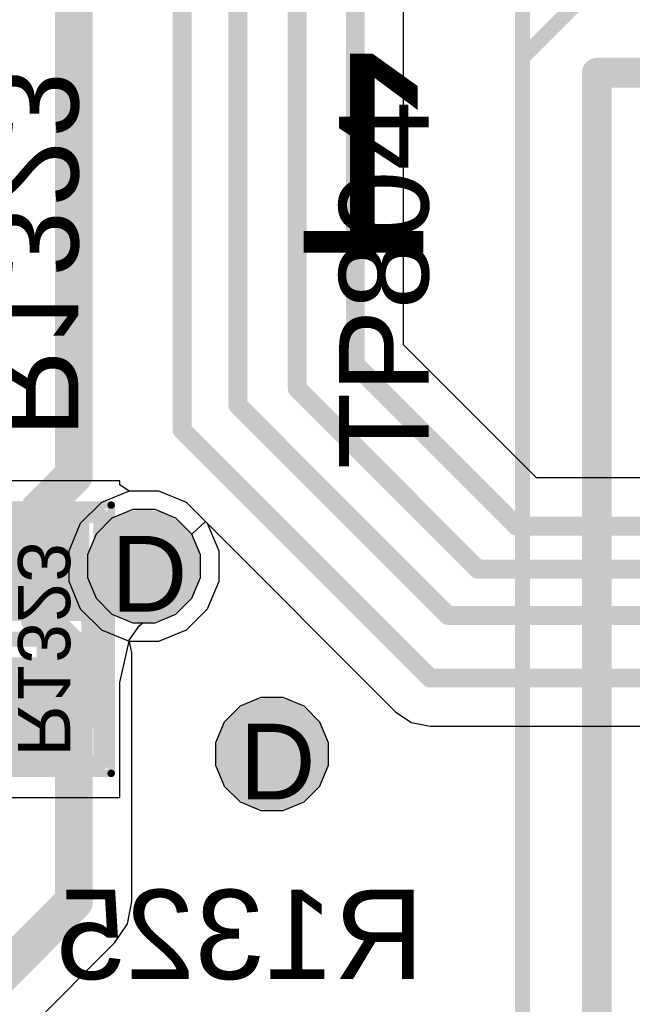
# Model space of a CAD drawing. Header units: inches. Extents: x -6 to 11.2, y -2.2 to 8.3.
# Tile 240 of 256: x 4.121 to 4.283, y 0.242 to 0.502. Entities that reach past the tile are written whole.
import ezdxf

# ---------------------------------------------------------------- set-up
doc = ezdxf.new("R2010")
doc.units = ezdxf.units.IN
doc.header["$MEASUREMENT"] = 0
for name, color, linetype in [('Board Layer Stack Bottom Overlay', 54, 'Continuous'), ('Board Layer Stack Bottom Solder', 6, 'Continuous'), ('Bottom Comp Body -Top13)-Comp Body -Bot14)', 56, 'Continuous'), ('Bottom Comp Outline -Top11)-Comp Outline -Bot12)', 56, 'Continuous'), ('Bottom Courtyard -Top15)-Courtyard -Bot16)', 56, 'Continuous'), ('Bottom Paste', 16, 'Continuous'), ('Dimension', 6, 'Continuous'), ('Drill Drawing', 1, 'Continuous'), ('Layer  6- Inner', 156, 'Continuous'), ('Layer 1- Top', 1, 'Continuous'), ('Layer 2- GND', 16, 'Continuous'), ('Layer 3- Inner', 16, 'Continuous'), ('Layer 4- Inner', 76, 'Continuous'), ('Layer 5- Inner', 90, 'Continuous'), ('Layer 7- PWR', 76, 'Continuous'), ('Layer 8- Bottom', 5, 'Continuous'), ('Top Overlay', 2, 'Continuous'), ('Via Holes', 16, 'Continuous')]:
    doc.layers.add(name, color=color, linetype=linetype)
doc.styles.add('Arial', font='txt', dxfattribs={"height": 0.2})

# ---------------------------------------------------------------- blocks, each defined once
blk = doc.blocks.new('SWT_CTS_21904_B_191')
at = {"layer": 'Board Layer Stack Bottom Overlay'}
for points in [[(-0.21654, 0.19291, 0.00787, 0.00787, 0), (-0.19685, 0.19291, 0.00787, 0.00787, 0)], [(-0.21654, -0.19291, 0.00787, 0.00787, 0), (-0.21654, 0.19291, 0.00787, 0.00787, 0)]]:
    blk.add_lwpolyline(points, format="xyseb", dxfattribs=at)
blk.add_lwpolyline([(-0.2185, 0.19291, 0.00394, 0.00394, 1), (-0.21457, 0.19291, 0.00394, 0.00394, 1)], format="xyseb", close=True, dxfattribs=at)
blk.add_lwpolyline([(-0.2185, 0.19291, 0.00394, 0.00394, 1), (-0.21457, 0.19291, 0.00394, 0.00394, 1)], format="xyseb", close=True, dxfattribs=at)
at = {"layer": 'Bottom Comp Outline -Top11)-Comp Outline -Bot12)'}
blk.add_lwpolyline([(-0.23622, -0.23622, 0.00394, 0.00394, 0), (-0.23622, 0.23622, 0.00394, 0.00394, 0)], format="xyseb", dxfattribs=at)
at = {"layer": 'Dimension'}
for points in [[(-0.23622, 0.19685, 0.00394, 0.00394, 0), (-0.19685, 0.23622, 0.00394, 0.00394, 0)], [(-0.23622, -0.23622, 0.00394, 0.00394, 0), (-0.23622, 0.19685, 0.00394, 0.00394, 0)]]:
    blk.add_lwpolyline(points, format="xyseb", dxfattribs=at)
blk.add_lwpolyline([(-0.2372, 0.19685, 0.00197, 0.00197, 1), (-0.23524, 0.19685, 0.00197, 0.00197, 1)], format="xyseb", close=True, dxfattribs=at)
blk.add_lwpolyline([(-0.2372, 0.19685, 0.00197, 0.00197, 1), (-0.23524, 0.19685, 0.00197, 0.00197, 1)], format="xyseb", close=True, dxfattribs=at)
blk = doc.blocks.new('L15002_035_B_208')
at = {"layer": 'Board Layer Stack Bottom Solder'}
for points in [[(-0.03376, 0.01197), (-0.00482, 0.01197), (-0.00482, -0.01197), (-0.03376, -0.01197)], [(0.00482, 0.01197), (0.03376, 0.01197), (0.03376, -0.01197), (0.00482, -0.01197)]]:
    blk.add_hatch(color=6, dxfattribs=at).paths.add_polyline_path(points)
at = {"layer": 'Bottom Paste'}
for points in [[(-0.03179, 0.01), (-0.00679, 0.01), (-0.00679, -0.01), (-0.03179, -0.01)], [(0.00679, 0.01), (0.03179, 0.01), (0.03179, -0.01), (0.00679, -0.01)]]:
    blk.add_hatch(color=16, dxfattribs=at).paths.add_polyline_path(points)
at = {"layer": 'Layer 8- Bottom'}
for points in [[(-0.03179, 0.01), (-0.00679, 0.01), (-0.00679, -0.01), (-0.03179, -0.01)], [(0.00679, 0.01), (0.03179, 0.01), (0.03179, -0.01), (0.00679, -0.01)]]:
    blk.add_hatch(color=7, dxfattribs=at).paths.add_polyline_path(points)
at = {"layer": 'Board Layer Stack Bottom Overlay'}
for points in [[(-0.0187, 0.01614, 0.00394, 0.00394, 0), (0.01988, 0.01614, 0.00394, 0.00394, 0)], [(-0.0187, -0.01614, 0.00394, 0.00394, 0), (0.01988, -0.01614, 0.00394, 0.00394, 0)]]:
    blk.add_lwpolyline(points, format="xyseb", dxfattribs=at)
for points in [[(-0.01969, 0.01614, 0.00197, 0.00197, 1), (-0.01772, 0.01614, 0.00197, 0.00197, 1)], [(0.0189, 0.01614, 0.00197, 0.00197, 1), (0.02087, 0.01614, 0.00197, 0.00197, 1)], [(-0.01969, -0.01614, 0.00197, 0.00197, 1), (-0.01772, -0.01614, 0.00197, 0.00197, 1)], [(0.0189, -0.01614, 0.00197, 0.00197, 1), (0.02087, -0.01614, 0.00197, 0.00197, 1)]]:
    blk.add_lwpolyline(points, format="xyseb", close=True, dxfattribs=at)
at = {"layer": 'Bottom Comp Body -Top13)-Comp Body -Bot14)'}
for points in [[(-0.02165, 0.01181, 0.00394, 0.00394, 0), (0.02165, 0.01181, 0.00394, 0.00394, 0)], [(-0.02165, 0.01181, 0.00394, 0.00394, 0), (-0.02165, -0.01181, 0.00394, 0.00394, 0)], [(0.02165, 0.01181, 0.00394, 0.00394, 0), (0.02165, -0.01181, 0.00394, 0.00394, 0)], [(-0.02165, -0.01181, 0.00394, 0.00394, 0), (0.02165, -0.01181, 0.00394, 0.00394, 0)]]:
    blk.add_lwpolyline(points, format="xyseb", dxfattribs=at)
for points in [[(-0.02264, 0.01181, 0.00197, 0.00197, 1), (-0.02067, 0.01181, 0.00197, 0.00197, 1)], [(-0.02264, 0.01181, 0.00197, 0.00197, 1), (-0.02067, 0.01181, 0.00197, 0.00197, 1)], [(0.02067, 0.01181, 0.00197, 0.00197, 1), (0.02264, 0.01181, 0.00197, 0.00197, 1)], [(0.02067, 0.01181, 0.00197, 0.00197, 1), (0.02264, 0.01181, 0.00197, 0.00197, 1)], [(-0.02264, -0.01181, 0.00197, 0.00197, 1), (-0.02067, -0.01181, 0.00197, 0.00197, 1)], [(-0.02264, -0.01181, 0.00197, 0.00197, 1), (-0.02067, -0.01181, 0.00197, 0.00197, 1)], [(0.02067, -0.01181, 0.00197, 0.00197, 1), (0.02264, -0.01181, 0.00197, 0.00197, 1)], [(0.02067, -0.01181, 0.00197, 0.00197, 1), (0.02264, -0.01181, 0.00197, 0.00197, 1)]]:
    blk.add_lwpolyline(points, format="xyseb", close=True, dxfattribs=at)
at = {"layer": 'Bottom Comp Outline -Top11)-Comp Outline -Bot12)'}
for points in [[(-0.03268, 0.01496, 0.00394, 0.00394, 0), (0.03268, 0.01496, 0.00394, 0.00394, 0)], [(-0.03268, 0.01496, 0.00394, 0.00394, 0), (-0.03268, -0.01496, 0.00394, 0.00394, 0)], [(0.03268, 0.01496, 0.00394, 0.00394, 0), (0.03268, -0.01496, 0.00394, 0.00394, 0)], [(-0.03268, -0.01496, 0.00394, 0.00394, 0), (0.03268, -0.01496, 0.00394, 0.00394, 0)]]:
    blk.add_lwpolyline(points, format="xyseb", dxfattribs=at)
for points in [[(-0.03366, 0.01496, 0.00197, 0.00197, 1), (-0.03169, 0.01496, 0.00197, 0.00197, 1)], [(-0.03366, 0.01496, 0.00197, 0.00197, 1), (-0.03169, 0.01496, 0.00197, 0.00197, 1)], [(0.03169, 0.01496, 0.00197, 0.00197, 1), (0.03366, 0.01496, 0.00197, 0.00197, 1)], [(0.03169, 0.01496, 0.00197, 0.00197, 1), (0.03366, 0.01496, 0.00197, 0.00197, 1)], [(-0.03366, -0.01496, 0.00197, 0.00197, 1), (-0.03169, -0.01496, 0.00197, 0.00197, 1)], [(-0.03366, -0.01496, 0.00197, 0.00197, 1), (-0.03169, -0.01496, 0.00197, 0.00197, 1)], [(0.03169, -0.01496, 0.00197, 0.00197, 1), (0.03366, -0.01496, 0.00197, 0.00197, 1)], [(0.03169, -0.01496, 0.00197, 0.00197, 1), (0.03366, -0.01496, 0.00197, 0.00197, 1)]]:
    blk.add_lwpolyline(points, format="xyseb", close=True, dxfattribs=at)
at = {"layer": 'Bottom Courtyard -Top15)-Courtyard -Bot16)'}
for points in [[(-0.03543, 0.01772, 0.00197, 0.00197, 0), (-0.03543, -0.01772, 0.00197, 0.00197, 0)], [(-0.03543, 0.01772, 0.00197, 0.00197, 0), (0.03543, 0.01772, 0.00197, 0.00197, 0)], [(0.03543, 0.01772, 0.00197, 0.00197, 0), (0.03543, -0.01772, 0.00197, 0.00197, 0)], [(0, 0.01181, 0.00394, 0.00394, 0), (0, -0.01181, 0.00394, 0.00394, 0)], [(-0.01181, 0, 0.00394, 0.00394, 0), (0.01181, 0, 0.00394, 0.00394, 0)], [(-0.03543, -0.01772, 0.00197, 0.00197, 0), (0.03543, -0.01772, 0.00197, 0.00197, 0)]]:
    blk.add_lwpolyline(points, format="xyseb", dxfattribs=at)
for points in [[(-0.03593, 0.01772, 0.000984, 0.000984, 1), (-0.03494, 0.01772, 0.000984, 0.000984, 1)], [(-0.03593, 0.01772, 0.000984, 0.000984, 1), (-0.03494, 0.01772, 0.000984, 0.000984, 1)], [(0.03494, 0.01772, 0.000984, 0.000984, 1), (0.03593, 0.01772, 0.000984, 0.000984, 1)], [(0.03494, 0.01772, 0.000984, 0.000984, 1), (0.03593, 0.01772, 0.000984, 0.000984, 1)], [(-0.00098, 0.01181, 0.00197, 0.00197, 1), (0.00098, 0.01181, 0.00197, 0.00197, 1)], [(-0.0128, 0, 0.00197, 0.00197, 1), (-0.01083, 0, 0.00197, 0.00197, 1)], [(0.01083, 0, 0.00197, 0.00197, 1), (0.0128, 0, 0.00197, 0.00197, 1)], [(-0.00098, -0.01181, 0.00197, 0.00197, 1), (0.00098, -0.01181, 0.00197, 0.00197, 1)], [(-0.03593, -0.01772, 0.000984, 0.000984, 1), (-0.03494, -0.01772, 0.000984, 0.000984, 1)], [(-0.03593, -0.01772, 0.000984, 0.000984, 1), (-0.03494, -0.01772, 0.000984, 0.000984, 1)], [(0.03494, -0.01772, 0.000984, 0.000984, 1), (0.03593, -0.01772, 0.000984, 0.000984, 1)], [(0.03494, -0.01772, 0.000984, 0.000984, 1), (0.03593, -0.01772, 0.000984, 0.000984, 1)]]:
    blk.add_lwpolyline(points, format="xyseb", close=True, dxfattribs=at)
at = {"layer": 'Bottom Comp Outline -Top11)-Comp Outline -Bot12)', "style": 'Arial', "text_generation_flag": 2}
blk.add_text('R1323', height=0.01378, rotation=180, dxfattribs=at).set_placement((-0.03099, 0.00689))

msp = doc.modelspace()

# ---------------------------------------------------------------- hatches: boundary and pattern name
at = {"layer": 'Layer 1- Top'}
h = msp.add_hatch(color=7, dxfattribs=at)
edge = h.paths.add_edge_path()
edge.add_arc((4.15394, 0.35787), 0.00984, 0, 360)
h = msp.add_hatch(color=7, dxfattribs=at)
edge = h.paths.add_edge_path()
edge.add_arc((4.1878, 0.30827), 0.00984, 0, 360)
at = {"layer": 'Layer 2- GND'}
h = msp.add_hatch(color=7, dxfattribs=at)
edge = h.paths.add_edge_path()
edge.add_arc((4.15394, 0.35787), 0.01492, 0, 360)
at = {"layer": 'Layer 3- Inner'}
h = msp.add_hatch(color=7, dxfattribs=at)
edge = h.paths.add_edge_path()
edge.add_arc((4.1878, 0.30827), 0.00984, 0, 360)
at = {"layer": 'Layer 4- Inner'}
h = msp.add_hatch(color=7, dxfattribs=at)
edge = h.paths.add_edge_path()
edge.add_arc((4.15394, 0.35787), 0.00984, 0, 360)
at = {"layer": 'Layer 5- Inner'}
h = msp.add_hatch(color=7, dxfattribs=at)
edge = h.paths.add_edge_path()
edge.add_arc((4.1878, 0.30827), 0.00984, 0, 360)
at = {"layer": 'Layer 7- PWR'}
h = msp.add_hatch(color=7, dxfattribs=at)
edge = h.paths.add_edge_path()
edge.add_arc((4.15394, 0.35787), 0.01492, 0, 360)
h = msp.add_hatch(color=7, dxfattribs=at)
edge = h.paths.add_edge_path()
edge.add_arc((4.1878, 0.30827), 0.01492, 0, 360)
at = {"layer": 'Layer 8- Bottom'}
h = msp.add_hatch(color=7, dxfattribs=at)
edge = h.paths.add_edge_path()
edge.add_arc((4.15394, 0.35787), 0.00984, 0, 360)
h = msp.add_hatch(color=7, dxfattribs=at)
edge = h.paths.add_edge_path()
edge.add_arc((4.1878, 0.30827), 0.00984, 0, 360)
at = {"layer": 'Via Holes'}
h = msp.add_hatch(color=7, dxfattribs=at)
edge = h.paths.add_edge_path()
edge.add_arc((4.15394, 0.35787), 0.00492, 0, 360)
h = msp.add_hatch(color=7, dxfattribs=at)
edge = h.paths.add_edge_path()
edge.add_arc((4.1878, 0.30827), 0.00492, 0, 360)

# ---------------------------------------------------------------- linework, layer by layer
at = {"layer": 'Layer  6- Inner'}
for p, q in [((4.15097, 0.3728), (4.14548, 0.37052)), ((4.15691, 0.3728), (4.15097, 0.3728)), ((4.16239, 0.37052), (4.15691, 0.3728)), ((4.14548, 0.37052), (4.14129, 0.36633)), ((4.16659, 0.36633), (4.16239, 0.37052)), ((4.14129, 0.36633), (4.13902, 0.36084)), ((4.16886, 0.36084), (4.16659, 0.36633)), ((4.13902, 0.36084), (4.13902, 0.35491)), ((4.16886, 0.35491), (4.16886, 0.36084)), ((4.13902, 0.35491), (4.14129, 0.34942)), ((4.16659, 0.34942), (4.16886, 0.35491)), ((4.14129, 0.34942), (4.14548, 0.34522)), ((4.16239, 0.34522), (4.16659, 0.34942)), ((4.14548, 0.34522), (4.15097, 0.34295)), ((4.15691, 0.34295), (4.16239, 0.34522)), ((4.15097, 0.34295), (4.15691, 0.34295)), ((4.18483, 0.32319), (4.17934, 0.32092)), ((4.19076, 0.32319), (4.18483, 0.32319)), ((4.19625, 0.32092), (4.19076, 0.32319)), ((4.17934, 0.32092), (4.17515, 0.31672)), ((4.20044, 0.31672), (4.19625, 0.32092)), ((4.17515, 0.31672), (4.17287, 0.31124)), ((4.20272, 0.31124), (4.20044, 0.31672)), ((4.17287, 0.31124), (4.17287, 0.3053)), ((4.20272, 0.3053), (4.20272, 0.31124)), ((4.17287, 0.3053), (4.17515, 0.29982)), ((4.20044, 0.29982), (4.20272, 0.3053)), ((4.17515, 0.29982), (4.17934, 0.29562)), ((4.19625, 0.29562), (4.20044, 0.29982)), ((4.17934, 0.29562), (4.18483, 0.29335)), ((4.19076, 0.29335), (4.19625, 0.29562)), ((4.18483, 0.29335), (4.19076, 0.29335))]:
    msp.add_line(p, q, dxfattribs=at)
at = {"layer": 'Layer 1- Top'}
for p, q in [((4.14999, 0.37772), (4.1427, 0.3747)), ((4.15788, 0.37772), (4.14999, 0.37772)), ((4.16518, 0.3747), (4.15788, 0.37772)), ((4.1427, 0.3747), (4.13712, 0.36911)), ((4.17076, 0.36911), (4.16518, 0.3747)), ((4.13712, 0.36911), (4.13409, 0.36182)), ((4.17378, 0.36182), (4.17076, 0.36911)), ((4.13409, 0.36182), (4.13409, 0.35393)), ((4.17378, 0.35393), (4.17378, 0.36182)), ((4.13409, 0.35393), (4.13712, 0.34663)), ((4.17076, 0.34663), (4.17378, 0.35393)), ((4.13712, 0.34663), (4.1427, 0.34105)), ((4.16518, 0.34105), (4.17076, 0.34663)), ((4.1427, 0.34105), (4.14999, 0.33803)), ((4.15788, 0.33803), (4.16518, 0.34105)), ((4.14999, 0.33803), (4.15788, 0.33803))]:
    msp.add_line(p, q, dxfattribs=at)
at = {"layer": 'Layer 3- Inner'}
for p, q in [((4.15097, 0.3728), (4.14548, 0.37052)), ((4.15691, 0.3728), (4.15097, 0.3728)), ((4.16239, 0.37052), (4.15691, 0.3728)), ((4.14548, 0.37052), (4.14129, 0.36633)), ((4.16659, 0.36633), (4.16239, 0.37052)), ((4.14129, 0.36633), (4.13902, 0.36084)), ((4.16886, 0.36084), (4.16659, 0.36633)), ((4.13902, 0.36084), (4.13902, 0.35491)), ((4.16886, 0.35491), (4.16886, 0.36084)), ((4.13902, 0.35491), (4.14129, 0.34942)), ((4.16659, 0.34942), (4.16886, 0.35491)), ((4.14129, 0.34942), (4.14548, 0.34522)), ((4.16239, 0.34522), (4.16659, 0.34942)), ((4.14548, 0.34522), (4.15097, 0.34295)), ((4.15691, 0.34295), (4.16239, 0.34522)), ((4.15097, 0.34295), (4.15691, 0.34295))]:
    msp.add_line(p, q, dxfattribs=at)
at = {"layer": 'Layer 4- Inner'}
for p, q in [((4.18483, 0.32319), (4.17934, 0.32092)), ((4.19076, 0.32319), (4.18483, 0.32319)), ((4.19625, 0.32092), (4.19076, 0.32319)), ((4.17934, 0.32092), (4.17515, 0.31672)), ((4.20044, 0.31672), (4.19625, 0.32092)), ((4.17515, 0.31672), (4.17287, 0.31124)), ((4.20272, 0.31124), (4.20044, 0.31672)), ((4.17287, 0.31124), (4.17287, 0.3053)), ((4.20272, 0.3053), (4.20272, 0.31124)), ((4.17287, 0.3053), (4.17515, 0.29982)), ((4.20044, 0.29982), (4.20272, 0.3053)), ((4.17515, 0.29982), (4.17934, 0.29562)), ((4.19625, 0.29562), (4.20044, 0.29982)), ((4.17934, 0.29562), (4.18483, 0.29335)), ((4.19076, 0.29335), (4.19625, 0.29562)), ((4.18483, 0.29335), (4.19076, 0.29335))]:
    msp.add_line(p, q, dxfattribs=at)
at = {"layer": 'Layer 5- Inner'}
for p, q in [((4.22254, 0.41635), (4.22254, 0.65692)), ((4.25768, 0.38121), (4.22254, 0.41635)), ((4.28974, 0.38121), (4.25768, 0.38121)), ((4.16659, 0.36633), (4.17022, 0.36963)), ((4.17022, 0.36963), (4.22052, 0.31933)), ((4.16886, 0.36084), (4.16659, 0.36633)), ((4.16886, 0.35491), (4.16886, 0.36084)), ((4.16659, 0.34942), (4.16886, 0.35491)), ((4.16239, 0.34522), (4.16659, 0.34942)), ((4.15691, 0.34295), (4.16239, 0.34522)), ((4.15007, 0.33832), (4.15278, 0.34222)), ((4.15278, 0.34222), (4.15354, 0.3428)), ((4.15354, 0.3428), (4.15386, 0.34295)), ((4.15386, 0.34295), (4.15691, 0.34295)), ((4.15073, 0.33504), (4.15007, 0.33832)), ((4.15073, 0.26929), (4.15073, 0.33504)), ((4.22052, 0.31933), (4.22465, 0.31657)), ((4.22465, 0.31657), (4.22953, 0.3156)), ((4.22953, 0.3156), (4.32563, 0.3156)), ((4.14956, 0.26344), (4.15073, 0.26929)), ((4.14625, 0.25848), (4.14956, 0.26344)), ((4.10309, 0.21532), (4.14625, 0.25848))]:
    msp.add_line(p, q, dxfattribs=at)
for points in [[(4.17874, 0.40039, 0.005, 0.005, 0), (4.17874, 1.51063, 0.005, 0.005, 0)], [(4.16404, 0.39384, 0.005, 0.005, 0), (4.16404, 1.20118, 0.005, 0.005, 0)], [(4.19445, 0.40477, 0.005, 0.005, 0), (4.19445, 0.96177, 0.005, 0.005, 0)], [(4.2098, 0.41107, 0.005, 0.005, 0), (4.2098, 0.95547, 0.005, 0.005, 0)], [(4.13543, 0.38189, 0.01, 0.01, 0), (4.13543, 0.82362, 0.01, 0.01, 0)], [(4.2098, 0.41107, 0.005, 0.005, 0), (4.2524, 0.36846, 0.005, 0.005, 0)], [(4.19445, 0.40477, 0.005, 0.005, 0), (4.24213, 0.35709, 0.005, 0.005, 0)], [(4.17874, 0.40039, 0.005, 0.005, 0), (4.23425, 0.34488, 0.005, 0.005, 0)], [(4.16404, 0.39384, 0.005, 0.005, 0), (4.22953, 0.32835, 0.005, 0.005, 0)], [(4.12638, 0.37283, 0.01, 0.01, 0), (4.13543, 0.38189, 0.01, 0.01, 0)], [(4.12638, 0.34409, 0.01, 0.01, 0), (4.12638, 0.37283, 0.01, 0.01, 0)], [(4.2524, 0.36846, 0.005, 0.005, 0), (4.60004, 0.36846, 0.005, 0.005, 0)], [(4.24213, 0.35709, 0.005, 0.005, 0), (4.51063, 0.35709, 0.005, 0.005, 0)], [(4.12638, 0.34409, 0.01, 0.01, 0), (4.13543, 0.33504, 0.01, 0.01, 0)], [(4.23425, 0.34488, 0.005, 0.005, 0), (4.3563, 0.34488, 0.005, 0.005, 0)], [(4.13543, 0.26929, 0.01, 0.01, 0), (4.13543, 0.33504, 0.01, 0.01, 0)], [(4.22953, 0.32835, 0.005, 0.005, 0), (4.34094, 0.32835, 0.005, 0.005, 0)], [(4.0878, 0.22165, 0.01, 0.01, 0), (4.13543, 0.26929, 0.01, 0.01, 0)]]:
    msp.add_lwpolyline(points, format="xyseb", dxfattribs=at)
for points in [[(4.20855, 0.41107, 0.0025, 0.0025, 1), (4.21105, 0.41107, 0.0025, 0.0025, 1)], [(4.20855, 0.41107, 0.0025, 0.0025, 1), (4.21105, 0.41107, 0.0025, 0.0025, 1)], [(4.1932, 0.40477, 0.0025, 0.0025, 1), (4.1957, 0.40477, 0.0025, 0.0025, 1)], [(4.1932, 0.40477, 0.0025, 0.0025, 1), (4.1957, 0.40477, 0.0025, 0.0025, 1)], [(4.17749, 0.40039, 0.0025, 0.0025, 1), (4.17999, 0.40039, 0.0025, 0.0025, 1)], [(4.17749, 0.40039, 0.0025, 0.0025, 1), (4.17999, 0.40039, 0.0025, 0.0025, 1)], [(4.16279, 0.39384, 0.0025, 0.0025, 1), (4.16529, 0.39384, 0.0025, 0.0025, 1)], [(4.16279, 0.39384, 0.0025, 0.0025, 1), (4.16529, 0.39384, 0.0025, 0.0025, 1)], [(4.13293, 0.38189, 0.005, 0.005, 1), (4.13793, 0.38189, 0.005, 0.005, 1)], [(4.13293, 0.38189, 0.005, 0.005, 1), (4.13793, 0.38189, 0.005, 0.005, 1)], [(4.12388, 0.37283, 0.005, 0.005, 1), (4.12888, 0.37283, 0.005, 0.005, 1)], [(4.12388, 0.37283, 0.005, 0.005, 1), (4.12888, 0.37283, 0.005, 0.005, 1)], [(4.25115, 0.36846, 0.0025, 0.0025, 1), (4.25365, 0.36846, 0.0025, 0.0025, 1)], [(4.25115, 0.36846, 0.0025, 0.0025, 1), (4.25365, 0.36846, 0.0025, 0.0025, 1)], [(4.24088, 0.35709, 0.0025, 0.0025, 1), (4.24338, 0.35709, 0.0025, 0.0025, 1)], [(4.24088, 0.35709, 0.0025, 0.0025, 1), (4.24338, 0.35709, 0.0025, 0.0025, 1)], [(4.12388, 0.34409, 0.005, 0.005, 1), (4.12888, 0.34409, 0.005, 0.005, 1)], [(4.12388, 0.34409, 0.005, 0.005, 1), (4.12888, 0.34409, 0.005, 0.005, 1)], [(4.233, 0.34488, 0.0025, 0.0025, 1), (4.2355, 0.34488, 0.0025, 0.0025, 1)], [(4.233, 0.34488, 0.0025, 0.0025, 1), (4.2355, 0.34488, 0.0025, 0.0025, 1)], [(4.13293, 0.33504, 0.005, 0.005, 1), (4.13793, 0.33504, 0.005, 0.005, 1)], [(4.13293, 0.33504, 0.005, 0.005, 1), (4.13793, 0.33504, 0.005, 0.005, 1)], [(4.22828, 0.32835, 0.0025, 0.0025, 1), (4.23078, 0.32835, 0.0025, 0.0025, 1)], [(4.22828, 0.32835, 0.0025, 0.0025, 1), (4.23078, 0.32835, 0.0025, 0.0025, 1)], [(4.13293, 0.26929, 0.005, 0.005, 1), (4.13793, 0.26929, 0.005, 0.005, 1)], [(4.13293, 0.26929, 0.005, 0.005, 1), (4.13793, 0.26929, 0.005, 0.005, 1)]]:
    msp.add_lwpolyline(points, format="xyseb", close=True, dxfattribs=at)
at = {"layer": 'Layer 8- Bottom'}
for p, q in [((4.14756, 0.38037), (4.10756, 0.38037)), ((4.14756, 0.37934), (4.14756, 0.38037)), ((4.14999, 0.37772), (4.14756, 0.37934)), ((4.15788, 0.37772), (4.14999, 0.37772)), ((4.16518, 0.3747), (4.15788, 0.37772)), ((4.17076, 0.36911), (4.16518, 0.3747)), ((4.17378, 0.36182), (4.17076, 0.36911)), ((4.17378, 0.35393), (4.17378, 0.36182)), ((4.17076, 0.34663), (4.17378, 0.35393)), ((4.16518, 0.34105), (4.17076, 0.34663)), ((4.15788, 0.33803), (4.16518, 0.34105)), ((4.14756, 0.32712), (4.14999, 0.33803)), ((4.14999, 0.33803), (4.15788, 0.33803)), ((4.14756, 0.29679), (4.14756, 0.32712)), ((4.10803, 0.29679), (4.14756, 0.29679))]:
    msp.add_line(p, q, dxfattribs=at)
for points in [[(4.12756, 0.35787, 0.00787, 0.00787, 0), (4.15394, 0.35787, 0.00787, 0.00787, 0)], [(4.15394, 0.35787, 0.00787, 0.00787, 0), (4.15433, 0.35787, 0.00787, 0.00787, 0)], [(4.09094, 0.31929, 0.005, 0.005, 0), (4.12756, 0.31929, 0.005, 0.005, 0)]]:
    msp.add_lwpolyline(points, format="xyseb", dxfattribs=at)
for points in [[(4.12559, 0.35787, 0.00394, 0.00394, 1), (4.12953, 0.35787, 0.00394, 0.00394, 1)], [(4.15197, 0.35787, 0.00394, 0.00394, 1), (4.15591, 0.35787, 0.00394, 0.00394, 1)], [(4.15197, 0.35787, 0.00394, 0.00394, 1), (4.15591, 0.35787, 0.00394, 0.00394, 1)], [(4.15236, 0.35787, 0.00394, 0.00394, 1), (4.1563, 0.35787, 0.00394, 0.00394, 1)], [(4.12631, 0.31929, 0.0025, 0.0025, 1), (4.12881, 0.31929, 0.0025, 0.0025, 1)]]:
    msp.add_lwpolyline(points, format="xyseb", close=True, dxfattribs=at)

# ---------------------------------------------------------------- block references
msp.add_blockref('SWT_CTS_21904_B_191', (4.49016, 0.29528))
at = {"rotation": 90}
msp.add_blockref('L15002_035_B_208', (4.12756, 0.33858), dxfattribs=at)

# ---------------------------------------------------------------- texts
at = {"layer": 'Board Layer Stack Bottom Overlay', "style": 'Arial', "text_generation_flag": 2}
for s, height, rotation, p in [('1', 0.05252, 360, (4.23334, 0.44068)), ('R1323', 0.023622, 270, (4.113, 0.39175))]:
    msp.add_text(s, height=height, rotation=rotation, dxfattribs=at).set_placement(p)
msp.add_text('R1325', height=0.023622, dxfattribs=at).set_placement((4.22794, 0.24882))
at = {"layer": 'Drill Drawing', "style": 'Arial'}
for p in [(4.14527, 0.34588), (4.17913, 0.29627)]:
    msp.add_text('D', height=0.02, dxfattribs=at).set_placement(p)
at = {"layer": 'Top Overlay', "style": 'Arial'}
msp.add_text('TP804', height=0.023622, rotation=90, dxfattribs=at).set_placement((4.22913, 0.38348))

doc.saveas('drawing.dxf')
